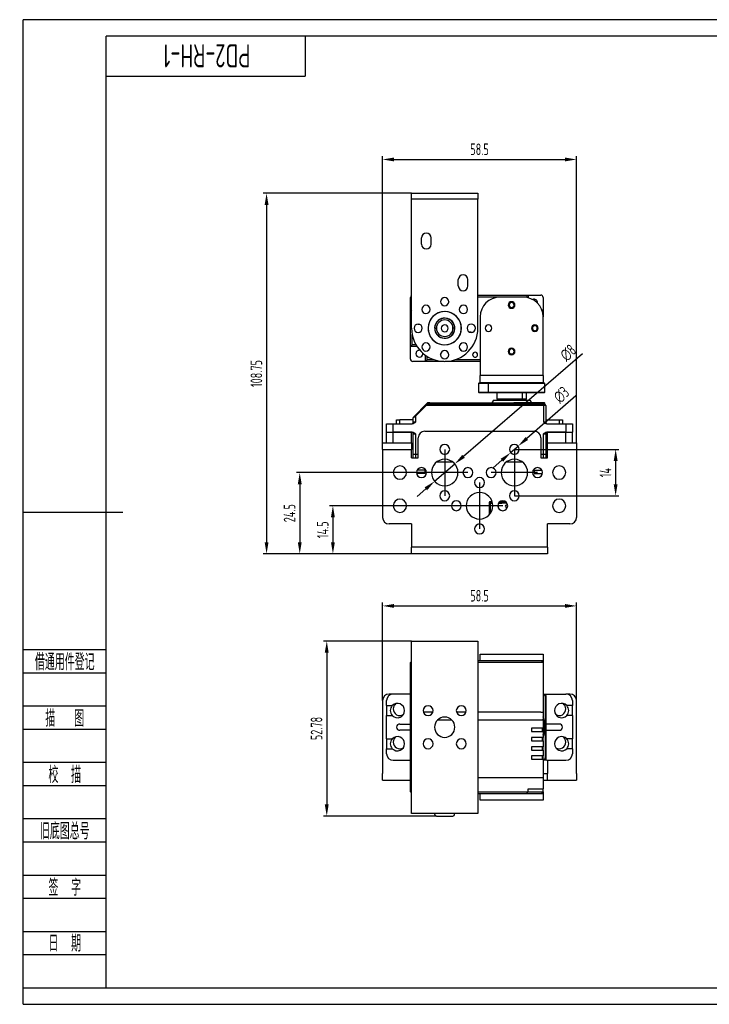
# Model space of a CAD drawing. Header units: inches. Extents: x -26 to 400, y -5 to 292.
# Tile 1 of 6: x -26 to 182, y -5 to 292. Entities that reach past the tile are written whole.
import ezdxf
from ezdxf.enums import TextEntityAlignment as Align

# ---------------------------------------------------------------- set-up
doc = ezdxf.new("R2010")
doc.units = ezdxf.units.IN
doc.header["$MEASUREMENT"] = 0
doc.linetypes.add('CENTER2', pattern=[28.575, 19.05, -3.175, 3.175, -3.175])
for name, color, linetype in [('1轮廓实线层', 7, 'Continuous'), ('2细线层', 4, 'Continuous'), ('3中心线层', 1, 'CENTER2'), ('6文字层', 3, 'Continuous'), ('7标注层', 4, 'Continuous'), ('图框层', 7, 'Continuous')]:
    doc.layers.add(name, color=color, linetype=linetype)
doc.styles.add('PC_TEXTSTYLE', font='ISOCP.SHX', dxfattribs={"width": 0.707, "bigfont": 'GBCBIG.SHX'})
doc.dimstyles.new('GB_DIAMETER', dxfattribs={"dimtxt": 3.5, "dimasz": 3.5, "dimexe": 1, "dimexo": 0, "dimgap": 1.5, "dimtad": 1, "dimjust": 4, "dimdsep": 46, "dimtxsty": 'PC_TEXTSTYLE', "dimcen": 0, "dimclrd": 256, "dimclrt": 3, "dimadec": 0, "dimazin": 2, "dimtp": 0.1, "dimtm": 0.1, "dimtfac": 0.71, "dimtdec": 3, "dimtmove": 0, "dimatfit": 2, "dimfxl": 1, "dimtfill": 1, "dimarcsym": 0})
doc.dimstyles.new('GB_LINEAR', dxfattribs={"dimtxt": 3.5, "dimasz": 3.5, "dimexe": 1, "dimexo": 0, "dimgap": 1.5, "dimtad": 1, "dimdsep": 46, "dimtxsty": 'PC_TEXTSTYLE', "dimcen": 0, "dimclrd": 256, "dimclrt": 3, "dimadec": 0, "dimazin": 2, "dimtp": 0.1, "dimtm": 0.1, "dimtfac": 0.71, "dimtdec": 3, "dimtmove": 0, "dimatfit": 3, "dimfxl": 1, "dimtfill": 1, "dimarcsym": 0})

# ---------------------------------------------------------------- blocks, each defined once
blk = doc.blocks.new('ZwmFrameMain_A3^_^无分区图框^_^landscape')
at = {"layer": '1轮廓实线层'}
for p, q in [((185, 292), (185, 282)), ((0, 0), (0, 287)), ((390, 287), (0, 287)), ((390, 287), (390, 0)), ((-25, 143.5), (5, 143.5)), ((395, 143.5), (385, 143.5)), ((185, -5), (185, 5)), ((0, 0), (390, 0))]:
    blk.add_line(p, q, dxfattribs=at)
at = {"layer": '2细线层'}
for p, q in [((-25, -5), (-25, 292)), ((395, 292), (-25, 292)), ((395, 292), (395, -5)), ((-25, -5), (395, -5))]:
    blk.add_line(p, q, dxfattribs=at)
blk = doc.blocks.new('ZwmFrameMain_图样代号')
at = {"layer": '2细线层', "linetype": 'Continuous'}
for p in [(60, 0), (0, -12)]:
    blk.add_line(p, (60, -12), dxfattribs=at)
at = {"layer": '6文字层', "style": 'PC_TEXTSTYLE', "width": 2.827942}
blk.add_attdef('图样代号', text='', height=7, rotation=180, dxfattribs=at).set_placement((58.24, -2.4), (2.35, -2.4), align=Align.FIT)
blk = doc.blocks.new('ZwmFrameMain_附加栏')
at = {"layer": '2细线层'}
for p, q in [((-25, 102), (0, 102)), ((-25, 95), (0, 95)), ((-25, 85), (0, 85)), ((-25, 78), (0, 78)), ((-25, 68), (0, 68)), ((-25, 61), (0, 61)), ((-25, 51), (0, 51)), ((-25, 44), (0, 44)), ((-25, 34), (0, 34)), ((-25, 27), (0, 27)), ((-25, 17), (0, 17)), ((-25, 10), (0, 10)), ((-25, 0), (0, 0))]:
    blk.add_line(p, q, dxfattribs=at)
at = {"layer": '6文字层', "color": 3, "style": 'PC_TEXTSTYLE'}
for s, width, p in [('借通用件登记', 0.667, (-12.5, 98.5)), ('描   图', 0.6667, (-12.5, 81.5)), ('校  描', 0.667, (-12.5, 64.5)), ('旧底图总号', 0.667, (-12.5, 47.5)), ('签  字', 0.667, (-12.5, 30.5)), ('日  期', 0.667, (-12.49, 13.6))]:
    blk.add_text(s, height=5, dxfattribs=dict(at, width=width)).set_placement(p, align=Align.MIDDLE)
at = {"layer": '6文字层', "style": 'PC_TEXTSTYLE'}
for tag, width, p, p2 in [('借通用件登记', 0.671328, (-23.44, 86.36), (-1.25, 86.36)), ('描图', 2.120922, (-23.44, 69.36), (-1.25, 69.36)), ('校图', 2.149976, (-23.75, 52.06), (-1.25, 52.06)), ('旧底图总号', 0.761452, (-22.84, 35.67), (-1.86, 35.67)), ('签字', 2.026939, (-23.14, 18.37), (-1.56, 18.37)), ('日期', 1.89999, (-22.84, 1.37), (-2.17, 1.37))]:
    blk.add_attdef(tag, text='', height=5, dxfattribs=dict(at, width=width)).set_placement(p, p2, align=Align.FIT)
blk = doc.blocks.new('*D24')
at = {"layer": '7标注层', "color": 0, "lineweight": -2}
for p, q in [((92.06, 239.64), (47.35, 239.64)), ((92.06, 130.89), (47.35, 130.89))]:
    blk.add_line(p, q, dxfattribs=at)
at = {"layer": '7标注层', "lineweight": -2}
blk.add_line((48.35, 236.14), (48.35, 134.39), dxfattribs=at)
at = {"layer": '7标注层'}
for points in [[(48.94, 236.14), (47.77, 236.14), (48.35, 239.64)], [(47.77, 134.39), (48.94, 134.39), (48.35, 130.89)]]:
    blk.add_solid(points, dxfattribs=at)
at = {"layer": 'Defpoints', "color": 0}
for p in [(92.06, 239.64), (48.35, 130.89), (92.06, 130.89)]:
    blk.add_point(p, dxfattribs=at)
at = {"layer": '7标注层', "color": 3, "insert": (45.28, 185.26), "char_height": 3.5, "attachment_point": 5, "rotation": 90, "style": 'PC_TEXTSTYLE', "bg_fill": 3, "box_fill_scale": 1.25, "bg_fill_color": 257, "bg_fill_transparency": 0}
blk.add_mtext('108.75', dxfattribs=at)
blk = doc.blocks.new('*D25')
at = {"layer": '7标注层', "lineweight": -2}
for p, q in [((141.62, 178.57), (126.83, 165.67)), ((121.93, 161.4), (124.19, 163.37)), ((119.29, 159.1), (116.65, 156.8))]:
    blk.add_line(p, q, dxfattribs=at)
at = {"layer": '7标注层'}
for points in [[(126.45, 166.11), (127.21, 165.23), (124.19, 163.37)], [(119.68, 158.66), (118.91, 159.54), (121.93, 161.4)]]:
    blk.add_solid(points, dxfattribs=at)
at = {"layer": 'Defpoints', "color": 0}
for p in [(124.19, 163.37), (121.93, 161.4)]:
    blk.add_point(p, dxfattribs=at)
at = {"layer": '7标注层', "color": 3, "insert": (137.26, 178.85), "char_height": 3.5, "attachment_point": 5, "rotation": 41.0824, "style": 'PC_TEXTSTYLE', "bg_fill": 3, "box_fill_scale": 1.25, "bg_fill_color": 257, "bg_fill_transparency": 0}
blk.add_mtext('∅3', dxfattribs=at)
blk = doc.blocks.new('*D26')
at = {"layer": '7标注层', "lineweight": -2}
for p, q in [((143.65, 191.23), (107.74, 160.28)), ((99.03, 152.78), (105.09, 158)), ((96.38, 150.49), (93.73, 148.21))]:
    blk.add_line(p, q, dxfattribs=at)
at = {"layer": '7标注层'}
for points in [[(107.36, 160.73), (108.12, 159.84), (105.09, 158)], [(96.76, 150.05), (96, 150.93), (99.03, 152.78)]]:
    blk.add_solid(points, dxfattribs=at)
at = {"layer": 'Defpoints', "color": 0}
for p in [(105.09, 158), (99.03, 152.78)]:
    blk.add_point(p, dxfattribs=at)
at = {"layer": '7标注层', "color": 3, "insert": (139.29, 191.53), "char_height": 3.5, "attachment_point": 5, "rotation": 40.7523, "style": 'PC_TEXTSTYLE', "bg_fill": 3, "box_fill_scale": 1.25, "bg_fill_color": 257, "bg_fill_transparency": 0}
blk.add_mtext('∅8', dxfattribs=at)
blk = doc.blocks.new('*D27')
at = {"layer": '7标注层', "color": 0, "lineweight": -2}
for p, q in [((83.31, 86.6), (83.31, 116.17)), ((141.81, 86.6), (141.81, 116.17))]:
    blk.add_line(p, q, dxfattribs=at)
at = {"layer": '7标注层', "lineweight": -2}
blk.add_line((86.81, 115.17), (138.31, 115.17), dxfattribs=at)
at = {"layer": '7标注层'}
for points in [[(86.81, 115.75), (86.81, 114.59), (83.31, 115.17)], [(138.31, 114.59), (138.31, 115.75), (141.81, 115.17)]]:
    blk.add_solid(points, dxfattribs=at)
at = {"layer": 'Defpoints', "color": 0}
for p in [(141.81, 115.17), (83.31, 86.6), (141.81, 86.6)]:
    blk.add_point(p, dxfattribs=at)
at = {"layer": '7标注层', "color": 3, "insert": (112.56, 118.25), "char_height": 3.5, "attachment_point": 5, "style": 'PC_TEXTSTYLE', "bg_fill": 3, "box_fill_scale": 1.25, "bg_fill_color": 257, "bg_fill_transparency": 0}
blk.add_mtext('58.5', dxfattribs=at)
blk = doc.blocks.new('*D28')
at = {"layer": '7标注层', "color": 0, "lineweight": -2}
for p, q in [((92.06, 104.58), (65.5, 104.58)), ((99.56, 51.8), (65.5, 51.8))]:
    blk.add_line(p, q, dxfattribs=at)
at = {"layer": '7标注层', "lineweight": -2}
blk.add_line((66.5, 101.08), (66.5, 55.3), dxfattribs=at)
at = {"layer": '7标注层'}
for points in [[(67.08, 101.08), (65.91, 101.08), (66.5, 104.58)], [(65.91, 55.3), (67.08, 55.3), (66.5, 51.8)]]:
    blk.add_solid(points, dxfattribs=at)
at = {"layer": 'Defpoints', "color": 0}
for p in [(92.06, 104.58), (66.5, 51.8), (99.56, 51.8)]:
    blk.add_point(p, dxfattribs=at)
at = {"layer": '7标注层', "color": 3, "insert": (63.42, 78.19), "char_height": 3.5, "attachment_point": 5, "rotation": 90, "style": 'PC_TEXTSTYLE', "bg_fill": 3, "box_fill_scale": 1.25, "bg_fill_color": 257, "bg_fill_transparency": 0}
blk.add_mtext('52.78', dxfattribs=at)
blk = doc.blocks.new('*D31')
at = {"layer": '7标注层', "color": 0, "lineweight": -2}
for p, q in [((83.31, 164.39), (83.31, 250.84)), ((141.81, 164.39), (141.81, 250.84))]:
    blk.add_line(p, q, dxfattribs=at)
at = {"layer": '7标注层', "lineweight": -2}
blk.add_line((86.81, 249.84), (138.31, 249.84), dxfattribs=at)
at = {"layer": '7标注层'}
for points in [[(86.81, 250.42), (86.81, 249.25), (83.31, 249.84)], [(138.31, 249.25), (138.31, 250.42), (141.81, 249.84)]]:
    blk.add_solid(points, dxfattribs=at)
at = {"layer": 'Defpoints', "color": 0}
for p in [(141.81, 249.84), (83.31, 164.39), (141.81, 164.39)]:
    blk.add_point(p, dxfattribs=at)
at = {"layer": '7标注层', "color": 3, "insert": (112.56, 252.91), "char_height": 3.5, "attachment_point": 5, "style": 'PC_TEXTSTYLE', "bg_fill": 3, "box_fill_scale": 1.25, "bg_fill_color": 257, "bg_fill_transparency": 0}
blk.add_mtext('58.5', dxfattribs=at)
blk = doc.blocks.new('*D32')
at = {"layer": '7标注层', "color": 0, "lineweight": -2}
for p, q in [((112.56, 145.39), (67.35, 145.39)), ((112.56, 130.89), (67.35, 130.89))]:
    blk.add_line(p, q, dxfattribs=at)
at = {"layer": '7标注层', "lineweight": -2}
blk.add_line((68.35, 141.89), (68.35, 134.39), dxfattribs=at)
at = {"layer": '7标注层'}
for points in [[(68.94, 141.89), (67.77, 141.89), (68.35, 145.39)], [(67.77, 134.39), (68.94, 134.39), (68.35, 130.89)]]:
    blk.add_solid(points, dxfattribs=at)
at = {"layer": 'Defpoints', "color": 0}
for p in [(112.56, 145.39), (68.35, 130.89), (112.56, 130.89)]:
    blk.add_point(p, dxfattribs=at)
at = {"layer": '7标注层', "color": 3, "insert": (65.28, 138.14), "char_height": 3.5, "attachment_point": 5, "rotation": 90, "style": 'PC_TEXTSTYLE', "bg_fill": 3, "box_fill_scale": 1.25, "bg_fill_color": 257, "bg_fill_transparency": 0}
blk.add_mtext('14.5', dxfattribs=at)
blk = doc.blocks.new('*D33')
at = {"layer": '7标注层', "color": 0, "lineweight": -2}
for p, q in [((102.06, 155.39), (57.35, 155.39)), ((68.35, 130.89), (57.35, 130.89))]:
    blk.add_line(p, q, dxfattribs=at)
at = {"layer": '7标注层', "lineweight": -2}
blk.add_line((58.35, 151.89), (58.35, 134.39), dxfattribs=at)
at = {"layer": '7标注层'}
for points in [[(58.94, 151.89), (57.77, 151.89), (58.35, 155.39)], [(57.77, 134.39), (58.94, 134.39), (58.35, 130.89)]]:
    blk.add_solid(points, dxfattribs=at)
at = {"layer": 'Defpoints', "color": 0}
for p in [(102.06, 155.39), (58.35, 130.89), (68.35, 130.89)]:
    blk.add_point(p, dxfattribs=at)
at = {"layer": '7标注层', "color": 3, "insert": (55.28, 143.14), "char_height": 3.5, "attachment_point": 5, "rotation": 90, "style": 'PC_TEXTSTYLE', "bg_fill": 3, "box_fill_scale": 1.25, "bg_fill_color": 257, "bg_fill_transparency": 0}
blk.add_mtext('24.5', dxfattribs=at)
blk = doc.blocks.new('*D34')
at = {"layer": '7标注层', "color": 0, "lineweight": -2}
for p, q in [((123.06, 162.39), (154.6, 162.39)), ((123.06, 148.39), (154.6, 148.39))]:
    blk.add_line(p, q, dxfattribs=at)
at = {"layer": '7标注层', "lineweight": -2}
blk.add_line((153.6, 158.89), (153.6, 151.89), dxfattribs=at)
at = {"layer": '7标注层'}
for points in [[(154.19, 158.89), (153.02, 158.89), (153.6, 162.39)], [(153.02, 151.89), (154.19, 151.89), (153.6, 148.39)]]:
    blk.add_solid(points, dxfattribs=at)
at = {"layer": 'Defpoints', "color": 0}
for p in [(123.06, 162.39), (123.06, 148.39), (153.6, 148.39)]:
    blk.add_point(p, dxfattribs=at)
at = {"layer": '7标注层', "color": 3, "insert": (150.53, 155.39), "char_height": 3.5, "attachment_point": 5, "rotation": 90, "style": 'PC_TEXTSTYLE', "bg_fill": 3, "box_fill_scale": 1.25, "bg_fill_color": 257, "bg_fill_transparency": 0}
blk.add_mtext('14', dxfattribs=at)

msp = doc.modelspace()

# ---------------------------------------------------------------- linework, layer by layer
at = {"color": 7, "linetype": 'Continuous', "lineweight": 25}
for p, q in [((92.059, 237.838), (92.059, 239.638)), ((92.059, 239.638), (112.062, 239.638)), ((92.059, 198.938), (92.059, 237.838)), ((112.062, 237.838), (92.059, 237.838)), ((112.062, 239.638), (112.062, 237.838)), ((112.062, 198.938), (112.062, 237.838)), ((95.059, 224.288), (95.059, 226.188)), ((97.959, 224.288), (97.959, 226.188)), ((106.162, 211.688), (106.162, 213.588)), ((109.062, 211.688), (109.062, 213.588)), ((91.736, 204.438), (91.736, 208.238)), ((112.062, 208.938), (127.236, 208.938)), ((112.062, 208.438), (126.736, 208.438)), ((125.736, 208.32), (118.736, 208.32)), ((127.236, 208.938), (126.736, 208.438)), ((126.736, 208.438), (126.736, 208.236)), ((127.236, 208.938), (127.236, 208.129)), ((127.236, 208.938), (131.036, 208.938)), ((131.736, 208.238), (131.736, 204.438)), ((130.073, 206.465), (130.086, 206.627)), ((91.736, 204.438), (92.059, 204.115)), ((91.736, 204.438), (92.059, 204.438)), ((91.736, 193.438), (91.736, 204.438)), ((112.736, 202.32), (112.736, 184.638)), ((131.349, 204.438), (131.736, 204.438)), ((131.449, 204.152), (131.736, 204.438)), ((131.736, 204.438), (131.736, 202.32)), ((131.736, 184.638), (131.736, 202.32)), ((94.001, 200.187), (94.102, 200.153)), ((92.236, 193.938), (92.236, 197.066)), ((99.061, 198.938), (99.561, 198.938)), ((105.061, 198.938), (104.561, 198.938)), ((110.12, 197.69), (110.019, 197.724)), ((92.236, 193.938), (91.736, 193.438)), ((93.707, 193.438), (91.736, 193.438)), ((91.736, 189.638), (91.736, 193.438)), ((93.398, 193.938), (92.236, 193.938)), ((95.486, 191.25), (95.473, 191.413)), ((96.236, 188.938), (96.236, 190.808)), ((96.736, 189.438), (96.736, 190.472)), ((96.236, 188.938), (92.436, 188.938)), ((96.236, 188.938), (96.736, 189.438)), ((101.874, 188.938), (96.236, 188.938)), ((98.933, 189.438), (96.736, 189.438)), ((112.736, 188.938), (102.248, 188.938)), ((112.736, 189.438), (105.189, 189.438)), ((112.736, 182.438), (112.736, 184.638)), ((131.736, 184.638), (112.736, 184.638)), ((131.736, 184.638), (131.736, 182.438)), ((112.436, 182.438), (112.236, 182.238)), ((112.236, 182.238), (112.236, 179.638)), ((115.192, 182.238), (112.236, 182.238)), ((112.436, 182.438), (112.736, 182.438)), ((131.736, 182.438), (112.736, 182.438)), ((115.192, 182.238), (115.333, 182.438)), ((129.334, 182.238), (115.192, 182.238)), ((115.192, 182.238), (115.192, 179.638)), ((129.192, 182.438), (129.334, 182.238)), ((132.236, 182.238), (129.334, 182.238)), ((131.736, 182.438), (132.036, 182.438)), ((132.236, 182.238), (132.036, 182.438)), ((132.236, 179.638), (132.236, 182.238)), ((112.236, 179.638), (112.436, 179.438)), ((112.236, 179.638), (115.192, 179.638)), ((115.333, 179.438), (112.436, 179.438)), ((115.192, 179.638), (132.236, 179.638)), ((115.333, 179.438), (115.192, 179.638)), ((132.036, 179.438), (115.333, 179.438)), ((117.736, 179.438), (117.736, 177.638)), ((125.43, 179.438), (125.43, 177.638)), ((126.736, 177.638), (126.736, 179.438)), ((132.036, 179.438), (132.236, 179.638)), ((96.363, 175.881), (93.082, 172.535)), ((96.469, 175.632), (93.261, 172.36)), ((96.363, 175.881), (96.86, 176.388)), ((97.07, 175.888), (96.363, 175.881)), ((96.363, 175.881), (96.469, 175.632)), ((97.072, 175.638), (96.469, 175.632)), ((96.717, 175.885), (97.211, 176.388)), ((97.211, 176.388), (96.86, 176.388)), ((97.463, 176.288), (97.07, 175.888)), ((131.861, 175.888), (97.07, 175.888)), ((97.072, 175.638), (97.07, 175.888)), ((131.861, 175.638), (97.072, 175.638)), ((97.561, 176.388), (97.211, 176.388)), ((122.875, 176.288), (97.463, 176.288)), ((97.561, 176.388), (122.875, 176.388)), ((116.736, 177.188), (116.236, 176.388)), ((116.736, 177.188), (127.736, 177.188)), ((117.736, 177.638), (117.936, 177.438)), ((117.736, 177.638), (125.43, 177.638)), ((125.288, 177.438), (117.936, 177.438)), ((119.267, 177.188), (119.267, 177.438)), ((119.302, 177.438), (119.302, 177.188)), ((119.337, 177.188), (119.337, 177.438)), ((119.511, 177.438), (119.511, 177.188)), ((119.589, 177.188), (119.589, 177.438)), ((119.89, 177.438), (119.89, 177.188)), ((120.007, 177.188), (120.007, 177.438)), ((120.417, 177.438), (120.417, 177.188)), ((120.565, 177.188), (120.565, 177.438)), ((121.058, 177.438), (121.058, 177.188)), ((121.228, 177.188), (121.228, 177.438)), ((121.773, 177.438), (121.773, 177.188)), ((121.955, 177.188), (121.955, 177.438)), ((122.517, 177.438), (122.517, 177.188)), ((122.699, 177.188), (122.699, 177.438)), ((122.875, 176.288), (122.875, 176.388)), ((132.175, 176.388), (122.875, 176.388)), ((122.875, 176.288), (122.875, 175.888)), ((123.243, 177.438), (123.243, 177.188)), ((123.414, 177.188), (123.414, 177.438)), ((123.906, 177.438), (123.906, 177.188)), ((124.055, 177.188), (124.055, 177.438)), ((124.465, 177.438), (124.465, 177.188)), ((124.582, 177.188), (124.582, 177.438)), ((124.883, 177.438), (124.883, 177.188)), ((124.961, 177.188), (124.961, 177.438)), ((125.134, 177.438), (125.134, 177.188)), ((125.169, 177.188), (125.169, 177.438)), ((125.204, 177.438), (125.204, 177.188)), ((125.288, 177.438), (125.43, 177.638)), ((126.536, 177.438), (125.288, 177.438)), ((125.43, 177.638), (126.736, 177.638)), ((126.536, 177.438), (126.736, 177.638)), ((127.736, 177.188), (128.236, 176.388)), ((131.861, 175.638), (131.861, 175.888)), ((131.861, 175.638), (131.861, 170.588)), ((132.275, 175.888), (132.275, 176.288)), ((132.561, 175.638), (132.311, 175.888)), ((132.561, 175.638), (132.561, 170.588)), ((93.261, 172.36), (93.082, 172.535)), ((93.261, 172.36), (93.261, 170.588)), ((84.561, 167.588), (84.561, 170.088)), ((84.561, 170.088), (86.561, 170.088)), ((86.561, 167.588), (86.561, 170.088)), ((86.561, 170.088), (92.286, 170.088)), ((87.562, 170.088), (87.562, 171.288)), ((87.562, 171.288), (88.561, 171.288)), ((88.561, 170.088), (88.561, 171.288)), ((92.561, 171.288), (88.561, 171.288)), ((92.561, 171.901), (92.632, 172.076)), ((92.561, 170.588), (92.561, 171.901)), ((93.261, 170.588), (92.561, 170.588)), ((132.561, 170.588), (131.861, 170.588)), ((132.561, 171.288), (136.561, 171.288)), ((132.835, 170.088), (138.561, 170.088)), ((136.561, 171.288), (136.561, 170.088)), ((136.561, 171.288), (137.559, 171.288)), ((137.559, 171.288), (137.559, 170.088)), ((138.561, 170.088), (138.561, 167.588)), ((138.561, 170.088), (140.561, 170.088)), ((140.561, 170.088), (140.561, 167.588)), ((84.561, 164.388), (84.561, 167.588)), ((84.561, 167.588), (86.561, 167.588)), ((86.561, 164.388), (86.561, 167.588)), ((86.561, 167.588), (92.061, 167.588)), ((92.286, 167.588), (86.561, 167.588)), ((92.061, 164.388), (92.061, 167.588)), ((92.561, 167.088), (93.261, 167.088)), ((92.561, 160.888), (92.561, 167.088)), ((93.261, 167.088), (93.261, 160.888)), ((96.061, 167.888), (129.061, 167.888)), ((131.861, 160.888), (131.861, 167.088)), ((131.861, 167.088), (132.561, 167.088)), ((132.561, 167.088), (132.561, 160.888)), ((138.561, 167.588), (132.835, 167.588)), ((133.061, 164.388), (133.061, 167.588)), ((133.061, 167.588), (138.561, 167.588)), ((138.561, 164.388), (138.561, 167.588)), ((138.561, 167.588), (140.561, 167.588)), ((140.561, 164.388), (140.561, 167.588)), ((83.311, 162.388), (83.311, 164.388)), ((83.311, 164.388), (92.061, 164.388)), ((92.061, 164.388), (92.061, 162.388)), ((94.061, 159.888), (94.061, 165.888)), ((131.061, 165.888), (131.061, 159.888)), ((133.061, 162.388), (133.061, 164.388)), ((133.061, 164.388), (141.811, 164.388)), ((141.811, 164.388), (141.811, 162.388)), ((83.311, 162.388), (83.311, 141.888)), ((83.311, 162.388), (92.061, 162.388)), ((92.061, 159.888), (92.061, 162.388)), ((92.561, 159.888), (92.561, 160.888)), ((93.261, 160.888), (92.561, 160.888)), ((94.061, 160.888), (93.261, 160.888)), ((131.861, 160.888), (131.061, 160.888)), ((132.561, 160.888), (131.861, 160.888)), ((132.561, 160.888), (132.561, 159.888)), ((133.061, 159.888), (133.061, 162.388)), ((133.061, 162.388), (141.811, 162.388)), ((141.811, 162.388), (141.811, 141.888)), ((92.061, 159.888), (94.061, 159.888)), ((99.661, 158.588), (104.461, 158.588)), ((120.661, 158.588), (125.461, 158.588)), ((131.061, 159.888), (133.061, 159.888)), ((96.061, 155.088), (93.591, 155.088)), ((96.061, 156.088), (93.734, 156.088)), ((96.061, 156.088), (96.061, 155.088)), ((129.061, 156.088), (131.387, 156.088)), ((129.061, 156.088), (129.061, 155.088)), ((129.061, 155.088), (131.53, 155.088)), ((115.558, 146.688), (116.344, 146.688)), ((115.558, 146.688), (115.558, 142.739)), ((115.608, 142.797), (115.608, 146.488)), ((115.608, 146.488), (116.406, 146.488)), ((115.608, 142.797), (115.608, 146.488)), ((115.608, 146.488), (115.608, 146.488)), ((116.499, 146.088), (115.808, 146.088)), ((115.808, 146.088), (115.808, 143.053)), ((115.808, 146.088), (115.808, 143.053)), ((119.3, 146.088), (118.234, 146.088)), ((118.541, 146.488), (120.58, 146.488)), ((118.812, 146.688), (120.309, 146.688)), ((119.3, 146.288), (119.3, 146.088)), ((119.3, 146.288), (120.761, 146.288)), ((119.301, 146.088), (119.3, 146.088)), ((119.301, 146.088), (119.301, 146.288)), ((120.559, 145.588), (120.558, 145.588)), ((118.318, 145.288), (118.319, 145.288)), ((120.558, 144.988), (120.559, 144.988)), ((120.858, 145.288), (120.859, 145.288)), ((92.061, 139.888), (85.311, 139.888)), ((92.061, 139.888), (92.061, 132.888)), ((139.811, 139.888), (133.061, 139.888)), ((133.061, 132.888), (133.061, 139.888)), ((133.061, 132.888), (92.061, 132.888)), ((92.061, 130.888), (92.061, 132.888)), ((133.061, 130.888), (92.061, 130.888)), ((133.061, 132.888), (133.061, 130.888)), ((92.059, 104.576), (112.062, 104.576)), ((92.059, 102.776), (92.059, 104.576)), ((112.062, 104.576), (112.062, 102.776)), ((92.059, 54.376), (92.059, 102.776)), ((112.062, 102.776), (112.062, 54.376)), ((91.736, 98.101), (92.059, 98.424)), ((91.736, 83.101), (91.736, 98.101)), ((131.036, 98.601), (112.062, 98.601)), ((131.036, 98.101), (112.062, 98.101)), ((112.736, 98.601), (112.736, 100.601)), ((112.736, 100.601), (118.736, 100.601)), ((118.736, 100.601), (125.736, 100.601)), ((125.736, 100.601), (131.736, 100.601)), ((131.236, 98.601), (131.036, 98.601)), ((131.736, 98.601), (131.236, 98.601)), ((131.236, 98.601), (131.736, 98.101)), ((131.736, 100.601), (131.736, 98.601)), ((131.736, 98.601), (131.736, 98.124)), ((131.736, 98.101), (131.736, 83.101)), ((131.736, 96.601), (131.736, 83.101)), ((83.311, 86.601), (83.311, 64.601)), ((84.561, 85.101), (84.561, 86.601)), ((86.561, 88.601), (85.311, 88.601)), ((91.736, 88.601), (86.561, 88.601)), ((131.736, 88.601), (131.861, 88.601)), ((131.736, 88.351), (131.861, 88.351)), ((132.311, 87.901), (132.311, 69.301)), ((132.561, 87.901), (132.561, 69.301)), ((132.835, 88.601), (138.561, 88.601)), ((139.811, 88.601), (138.561, 88.601)), ((140.561, 86.601), (140.561, 85.101)), ((141.811, 64.601), (141.811, 86.601)), ((84.561, 85.101), (84.561, 82.101)), ((84.561, 85.101), (86.27, 85.101)), ((140.561, 85.101), (138.851, 85.101)), ((140.561, 82.101), (140.561, 85.101)), ((84.561, 75.101), (84.561, 82.101)), ((84.561, 82.101), (86.27, 82.101)), ((91.736, 83.101), (92.061, 83.101)), ((91.736, 80.801), (91.736, 83.101)), ((91.736, 80.801), (92.061, 80.801)), ((91.736, 78.301), (91.736, 80.801)), ((98.483, 83.101), (95.638, 83.101)), ((99.975, 80.801), (104.147, 80.801)), ((108.483, 83.101), (105.638, 83.101)), ((131.036, 83.101), (112.062, 83.101)), ((112.062, 80.801), (131.036, 80.801)), ((131.036, 83.101), (131.736, 83.101)), ((131.036, 80.801), (131.736, 80.801)), ((131.736, 83.101), (131.736, 80.801)), ((131.736, 80.801), (131.736, 78.301)), ((140.561, 82.101), (138.851, 82.101)), ((140.561, 82.101), (140.561, 75.101)), ((88.561, 79.551), (91.736, 79.551)), ((91.736, 77.651), (88.561, 77.651)), ((91.736, 78.301), (92.061, 78.301)), ((91.736, 77.301), (91.736, 78.301)), ((91.736, 75.501), (91.736, 77.301)), ((92.061, 77.301), (91.736, 77.301)), ((91.986, 77.301), (91.986, 78.301)), ((131.036, 78.301), (128.236, 78.301)), ((128.236, 78.301), (128.236, 77.301)), ((128.236, 77.301), (131.036, 77.301)), ((131.736, 78.301), (131.036, 78.301)), ((131.036, 77.301), (131.736, 77.301)), ((131.486, 78.301), (131.486, 77.301)), ((131.736, 77.301), (131.736, 78.301)), ((131.736, 77.301), (131.736, 75.501)), ((136.561, 79.551), (132.561, 79.551)), ((132.561, 77.651), (136.561, 77.651)), ((84.561, 75.101), (84.561, 72.101)), ((84.561, 75.101), (86.27, 75.101)), ((91.736, 75.501), (92.061, 75.501)), ((91.736, 74.501), (91.736, 75.501)), ((91.736, 72.701), (91.736, 74.501)), ((92.061, 74.501), (91.736, 74.501)), ((91.986, 74.501), (91.986, 75.501)), ((131.036, 75.501), (128.236, 75.501)), ((128.236, 75.501), (128.236, 74.501)), ((128.236, 74.501), (131.036, 74.501)), ((131.736, 75.501), (131.036, 75.501)), ((131.036, 74.501), (131.736, 74.501)), ((131.486, 75.501), (131.486, 74.501)), ((131.736, 74.501), (131.736, 75.501)), ((131.736, 74.501), (131.736, 72.701)), ((140.561, 75.101), (138.851, 75.101)), ((140.561, 72.101), (140.561, 75.101)), ((84.561, 70.601), (84.561, 72.101)), ((84.561, 72.101), (86.27, 72.101)), ((91.736, 72.701), (92.061, 72.701)), ((91.736, 71.701), (91.736, 72.701)), ((91.736, 69.901), (91.736, 71.701)), ((92.061, 71.701), (91.736, 71.701)), ((91.986, 71.701), (91.986, 72.701)), ((131.036, 72.701), (128.236, 72.701)), ((128.236, 72.701), (128.236, 71.701)), ((128.236, 71.701), (131.036, 71.701)), ((131.736, 72.701), (131.036, 72.701)), ((131.036, 71.701), (131.736, 71.701)), ((131.486, 72.701), (131.486, 71.701)), ((131.736, 71.701), (131.736, 72.701)), ((131.736, 71.701), (131.736, 69.901)), ((140.561, 72.101), (138.851, 72.101)), ((140.561, 72.101), (140.561, 70.601)), ((86.561, 68.601), (91.736, 68.601)), ((91.736, 69.901), (92.061, 69.901)), ((91.736, 68.901), (91.736, 69.901)), ((91.736, 63.301), (91.736, 68.901)), ((92.061, 68.901), (91.736, 68.901)), ((91.986, 68.901), (91.986, 69.901)), ((131.036, 69.901), (128.236, 69.901)), ((128.236, 69.901), (128.236, 68.901)), ((128.236, 68.901), (131.036, 68.901)), ((131.736, 69.901), (131.036, 69.901)), ((131.036, 68.901), (131.736, 68.901)), ((131.486, 69.901), (131.486, 68.901)), ((131.736, 68.901), (131.736, 69.901)), ((131.736, 68.901), (131.736, 63.301)), ((131.861, 68.851), (131.736, 68.851)), ((131.861, 68.601), (131.736, 68.601)), ((132.835, 68.601), (138.561, 68.601)), ((133.061, 68.601), (133.061, 64.601)), ((83.311, 62.601), (83.311, 64.601)), ((83.311, 62.601), (91.736, 62.601)), ((91.736, 60.001), (91.736, 63.301)), ((92.061, 63.301), (91.736, 63.301)), ((131.036, 63.301), (112.062, 63.301)), ((131.736, 63.301), (131.036, 63.301)), ((131.736, 64.601), (133.061, 64.601)), ((131.736, 63.301), (131.736, 60.001)), ((131.736, 62.601), (133.061, 62.601)), ((133.061, 62.601), (133.061, 64.601)), ((133.061, 62.601), (141.811, 62.601)), ((141.811, 64.601), (141.811, 62.601)), ((91.736, 60.001), (92.059, 60.001)), ((91.736, 59.101), (91.736, 60.001)), ((127.236, 60.001), (131.036, 60.001)), ((127.236, 59.101), (127.236, 60.001)), ((131.036, 60.001), (131.736, 60.001)), ((131.736, 59.101), (131.736, 60.001)), ((91.736, 59.101), (92.059, 58.777)), ((91.736, 59.101), (92.059, 59.101)), ((112.062, 59.101), (127.236, 59.101)), ((112.062, 58.601), (126.736, 58.601)), ((112.736, 56.601), (112.736, 58.601)), ((118.736, 56.601), (112.736, 56.601)), ((125.736, 56.601), (118.736, 56.601)), ((131.736, 56.601), (125.736, 56.601)), ((127.236, 59.101), (126.736, 58.601)), ((126.769, 58.601), (131.736, 58.601)), ((129.736, 59.101), (131.736, 59.101)), ((131.236, 58.601), (131.736, 59.101)), ((131.736, 59.101), (131.736, 58.601)), ((131.736, 58.601), (131.736, 56.601)), ((92.059, 52.576), (92.059, 54.376)), ((112.062, 54.376), (112.062, 52.576)), ((112.062, 52.576), (92.059, 52.576)), ((99.061, 52.301), (99.061, 52.576)), ((99.561, 51.801), (104.561, 51.801)), ((105.061, 52.301), (105.061, 52.576))]:
    msp.add_line(p, q, dxfattribs=at)
at = {"color": 1, "linetype": 'Continuous', "lineweight": 25}
for p, q in [((120.412, 177.438), (120.412, 177.188)), ((120.927, 177.438), (120.927, 177.188)), ((121.049, 177.188), (121.049, 177.438)), ((121.524, 177.438), (121.524, 177.188)), ((121.659, 177.188), (121.659, 177.438)), ((122.166, 177.438), (122.166, 177.188)), ((122.305, 177.188), (122.305, 177.438)), ((122.813, 177.438), (122.813, 177.188)), ((132.275, 176.288), (122.875, 176.288)), ((122.947, 177.188), (122.947, 177.438)), ((123.423, 177.438), (123.423, 177.188)), ((123.544, 177.188), (123.544, 177.438)), ((124.059, 177.188), (124.059, 177.438)), ((93.261, 160.888), (93.261, 159.888)), ((131.861, 159.888), (131.861, 160.888))]:
    msp.add_line(p, q, dxfattribs=at)
at = {"color": 7, "linetype": 'Continuous', "lineweight": 25, "flags": 128}
for points in [[(97.516, 205.166), (97.372, 205.308), (97.245, 205.52)], [(108.288, 203.483), (108.43, 203.627), (108.643, 203.755)], [(94.102, 200.153), (94.382, 200.123), (94.443, 200.128)], [(110.019, 197.724), (109.739, 197.754), (109.678, 197.748)], [(95.833, 194.394), (95.691, 194.25), (95.479, 194.122)], [(106.605, 192.711), (106.749, 192.569), (106.877, 192.357)]]:
    msp.add_lwpolyline(points, dxfattribs=at)
at = {"color": 7, "linetype": 'Continuous', "lineweight": 25}
for centre, radius, start, end in [((96.509, 226.188), 1.45, 0, 180), ((96.509, 224.288), 1.45, 180, 0), ((107.612, 213.588), 1.45, 0, 180), ((107.612, 211.688), 1.45, 180, 0), ((92.436, 208.238), 0.7, 122.56217, 180), ((102.061, 206.938), 1.25, 0, 180), ((118.736, 202.32), 6, 90, 180), ((125.736, 202.32), 6, 0, 90), ((131.036, 208.238), 0.7, 0, 90), ((96.404, 204.595), 1.25, 0, 180), ((102.061, 206.938), 1.25, 180, 0), ((104.144, 206.662), 0.9, 158.0981, 186.80499), ((107.718, 204.595), 1.25, 0, 180), ((122.236, 205.938), 1, 90, 270), ((122.236, 205.938), 0.75, 360, 180), ((122.236, 205.938), 0.75, 180, 360), ((122.236, 205.938), 1, 270, 90), ((129.036, 206.627), 1.05, 0, 113.95633), ((96.404, 204.595), 1.25, 180, 0), ((102.061, 198.938), 5.025, 0, 180), ((102.061, 198.938), 5, 74.90309, 254.90309), ((102.061, 198.938), 3.05, 74.90309, 254.90309), ((102.061, 198.938), 5, 254.90309, 74.90309), ((107.718, 204.595), 1.25, 180, 0), ((94.061, 198.938), 1.25, 0, 180), ((102.061, 198.938), 3, 0, 180), ((102.061, 198.938), 2.5, 0, 180), ((102.061, 198.938), 1.05, 0, 180), ((102.061, 198.938), 3.05, 254.90309, 74.90309), ((110.061, 198.938), 1.25, 0, 180), ((115.236, 198.938), 1, 90, 270), ((115.236, 198.938), 1, 270, 90), ((129.236, 198.938), 1, 90, 270), ((129.236, 198.938), 0.75, 70.52878, 289.47122), ((129.236, 198.938), 1, 270, 90), ((129.236, 198.938), 0.75, 360, 70.52878), ((102.061, 198.938), 10.002, 180, 0), ((94.061, 198.938), 1.25, 180, 0), ((102.061, 198.938), 5.025, 180, 0), ((102.061, 198.938), 3, 180, 0), ((102.061, 198.938), 2.5, 180, 0), ((102.061, 198.938), 1.05, 180, 0), ((110.061, 198.938), 1.25, 180, 0), ((129.236, 198.938), 0.75, 289.47122, 360), ((96.404, 193.282), 1.25, 0, 180), ((96.404, 193.282), 1.25, 180, 0), ((107.718, 193.282), 1.25, 0, 180), ((107.718, 193.282), 1.25, 180, 0), ((94.436, 191.25), 1.05, 81.53822, 180), ((94.436, 191.25), 1.05, 180, 0), ((102.061, 190.938), 1.25, 0, 180), ((102.061, 190.938), 1.25, 180, 0), ((99.977, 191.215), 0.9, 338.0981, 6.80499), ((111.236, 190.938), 0.75, 360, 180), ((111.236, 190.938), 0.75, 180, 199.47122), ((111.236, 190.938), 0.75, 199.47122, 340.52878), ((111.236, 190.938), 0.75, 340.52878, 360), ((122.236, 191.938), 1, 90, 270), ((122.236, 191.938), 0.75, 360, 180), ((122.236, 191.938), 0.75, 180, 360), ((122.236, 191.938), 1, 270, 90), ((92.436, 189.638), 0.7, 180, 270), ((132.175, 176.288), 0.1, 0, 90), ((92.061, 170.588), 0.5, 270, 0), ((133.061, 170.588), 0.5, 180, 270), ((92.061, 167.088), 0.5, 0, 90), ((96.061, 165.888), 2, 90, 180), ((129.061, 165.888), 2, 0, 90), ((133.061, 167.088), 0.5, 90, 180), ((102.061, 162.388), 1.5, 0, 180), ((123.061, 162.388), 1.5, 0, 180), ((102.061, 162.388), 1.5, 180, 0), ((123.061, 162.388), 1.5, 180, 0), ((102.061, 155.388), 4, 0, 180), ((123.061, 155.388), 4, 0, 180), ((88.561, 155.388), 2, 0, 180), ((88.561, 155.388), 2, 180, 0), ((95.061, 155.388), 1.5, 0, 180), ((95.061, 155.388), 1.5, 180, 0), ((102.061, 155.388), 4, 180, 0), ((109.061, 155.388), 1.5, 0, 180), ((109.061, 155.388), 1.5, 180, 0), ((116.061, 155.388), 1.5, 0, 180), ((116.061, 155.388), 1.5, 180, 0), ((123.061, 155.388), 4, 180, 0), ((130.061, 155.388), 1.5, 0, 180), ((130.061, 155.388), 1.5, 180, 0), ((136.561, 155.388), 2, 0, 180), ((136.561, 155.388), 2, 180, 0), ((112.561, 152.388), 1.5, 0, 180), ((112.561, 152.388), 1.5, 180, 0), ((102.061, 148.388), 1.5, 0, 180), ((112.561, 145.388), 4, 0, 180), ((123.061, 148.388), 1.5, 0, 180), ((88.561, 145.388), 2, 0, 180), ((102.061, 148.388), 1.5, 180, 0), ((105.561, 145.388), 1.5, 0, 180), ((119.561, 145.388), 1.5, 0, 180), ((118.019, 145.288), 0.3, 360, 79.63061), ((118.018, 145.288), 0.3, 360, 79.27395), ((120.558, 145.288), 0.3, 360, 180), ((120.559, 145.288), 0.3, 360, 90), ((123.061, 148.388), 1.5, 180, 0), ((136.561, 145.388), 2, 0, 180), ((88.561, 145.388), 2, 180, 0), ((105.561, 145.388), 1.5, 180, 0), ((112.561, 145.388), 4, 180, 0), ((119.561, 145.388), 1.5, 180, 0), ((118.019, 145.288), 0.3, 287.79393, 0), ((118.018, 145.288), 0.3, 288.14157, 0), ((120.558, 145.288), 0.3, 180, 0), ((120.559, 145.288), 0.3, 270, 0), ((136.561, 145.388), 2, 180, 0), ((85.311, 141.888), 2, 180, 270), ((112.561, 138.388), 1.5, 0, 180), ((139.811, 141.888), 2, 270, 0), ((112.561, 138.388), 1.5, 180, 0), ((85.311, 86.601), 2, 90, 180), ((86.561, 86.601), 2, 90, 180), ((138.561, 86.601), 2, 0, 90), ((139.811, 86.601), 2, 0, 90), ((87.811, 83.601), 2.15, 135.75928, 180), ((87.811, 83.601), 2.15, 180, 224.24072), ((87.811, 83.601), 2.15, 224.24072, 135.75928), ((88.561, 84.101), 2, 126.71075, 180), ((88.561, 84.101), 2, 180, 300.66938), ((97.061, 83.576), 1.5, 0, 180), ((97.061, 83.576), 1.5, 180, 0), ((107.061, 83.576), 1.5, 0, 180), ((107.061, 83.576), 1.5, 180, 0), ((137.311, 83.601), 2.15, 44.24072, 180), ((137.311, 83.601), 2.15, 180, 315.75928), ((136.561, 84.101), 2, 239.33062, 0), ((136.561, 84.101), 2, 0, 53.28925), ((137.311, 83.601), 2.15, 0, 44.24072), ((137.311, 83.601), 2.15, 315.75928, 0), ((102.061, 78.576), 3.05, 0, 180), ((122.875, 78.601), 9.4, 340.48905, 19.51095), ((122.236, 78.601), 10, 341.80513, 18.19487), ((122.236, 78.601), 9.8, 345.78655, 14.21345), ((88.561, 78.551), 1, 90, 177.13409), ((88.561, 78.651), 1, 182.86606, 270), ((102.061, 78.576), 3.05, 180, 0), ((136.561, 78.551), 1, 2.86606, 90), ((136.561, 78.651), 1, 270, 357.13409), ((87.811, 73.601), 2.15, 135.75928, 180), ((87.811, 73.601), 2.15, 224.24072, 135.75928), ((88.561, 74.101), 2, 126.71075, 180), ((97.061, 73.576), 1.5, 0, 180), ((107.061, 73.576), 1.5, 0, 180), ((137.311, 73.601), 2.15, 44.24072, 180), ((136.561, 74.101), 2, 0, 53.28925), ((137.311, 73.601), 2.15, 0, 44.24072), ((87.811, 73.601), 2.15, 180, 224.24072), ((88.561, 74.101), 2, 180, 300.66938), ((97.061, 73.576), 1.5, 180, 0), ((107.061, 73.576), 1.5, 180, 0), ((137.311, 73.601), 2.15, 180, 315.75928), ((136.561, 74.101), 2, 239.33062, 0), ((137.311, 73.601), 2.15, 315.75928, 0), ((86.561, 70.601), 2, 180, 270), ((138.561, 70.601), 2, 270, 0), ((99.561, 52.301), 0.5, 180, 270), ((104.561, 52.301), 0.5, 270, 0)]:
    msp.add_arc(centre, radius, start, end, dxfattribs=at)
for points, knots in [([(97.463, 176.288), (97.474, 176.3), (97.497, 176.324), (97.524, 176.351), (97.543, 176.37), (97.553, 176.381), (97.56, 176.387), (97.56, 176.388), (97.561, 176.388)], [0, 0, 0, 0, 0.2567228, 0.51849302, 0.64954407, 0.76766018, 0.88132995, 1, 1, 1, 1]), ([(132.311, 175.888), (132.304, 175.888), (132.29, 175.888), (132.186, 175.888), (132.038, 175.888), (131.92, 175.888), (131.861, 175.888)], [0, 0, 0, 0, 0.2499985, 0.499998, 0.7499985, 1, 1, 1, 1]), ([(93.261, 172.36), (93.162, 172.295), (92.972, 172.17), (92.77, 172.038), (92.658, 171.964), (92.601, 171.927), (92.567, 171.905), (92.563, 171.902), (92.561, 171.901)], [0, 0, 0, 0, 0.2930775, 0.5612922, 0.6827169, 0.7946748, 0.8987278, 1, 1, 1, 1]), ([(93.082, 172.535), (93.019, 172.47), (92.9, 172.349), (92.77, 172.216), (92.697, 172.141), (92.659, 172.103), (92.636, 172.08), (92.634, 172.077), (92.632, 172.076)], [0, 0, 0, 0, 0.3129397, 0.5889311, 0.7032023, 0.8062575, 0.9031742, 1, 1, 1, 1]), ([(93.261, 170.588), (93.123, 170.473), (92.907, 170.292), (92.57, 170.118), (92.376, 170.098), (92.286, 170.088)], [0, 0, 0, 0, 0.4807314, 0.75762111, 1, 1, 1, 1]), ([(132.835, 170.088), (132.757, 170.096), (132.59, 170.111), (132.245, 170.266), (132.019, 170.456), (131.861, 170.588)], [0, 0, 0, 0, 0.2112162, 0.4481855, 1, 1, 1, 1]), ([(92.286, 167.588), (92.365, 167.581), (92.532, 167.566), (92.877, 167.411), (93.103, 167.221), (93.261, 167.088)], [0, 0, 0, 0, 0.2112374, 0.4482348, 1, 1, 1, 1]), ([(131.861, 167.088), (131.998, 167.204), (132.215, 167.385), (132.552, 167.559), (132.745, 167.579), (132.835, 167.588)], [0, 0, 0, 0, 0.4818829, 0.7581086, 1, 1, 1, 1]), ([(92.059, 98.101), (92.018, 98.101), (91.898, 98.101), (91.769, 98.101), (91.747, 98.101), (91.736, 98.101)], [0, 0, 0, 0, 0.2065358, 0.6032679, 1, 1, 1, 1]), ([(131.861, 88.601), (131.998, 88.601), (132.214, 88.601), (132.551, 88.601), (132.745, 88.601), (132.835, 88.601)], [0, 0, 0, 0, 0.4807314, 0.7576211, 1, 1, 1, 1]), ([(131.861, 88.351), (131.92, 88.344), (132.038, 88.33), (132.186, 88.226), (132.29, 88.077), (132.304, 87.96), (132.311, 87.901)], [0, 0, 0, 0, 0.2499985, 0.499998, 0.7499985, 1, 1, 1, 1]), ([(132.311, 69.301), (132.304, 69.242), (132.29, 69.124), (132.186, 68.975), (132.038, 68.871), (131.92, 68.857), (131.861, 68.851)], [0, 0, 0, 0, 0.2499985, 0.499998, 0.7499985, 1, 1, 1, 1]), ([(132.835, 68.601), (132.757, 68.601), (132.59, 68.601), (132.245, 68.601), (132.019, 68.601), (131.861, 68.601)], [0, 0, 0, 0, 0.2112162, 0.4481855, 1, 1, 1, 1])]:
    msp.add_open_spline(points, degree=3, knots=knots, dxfattribs=at)
for points in [[(132.561, 175.638), (132.55, 175.638), (132.529, 175.638), (132.367, 175.638), (132.136, 175.638), (131.952, 175.638), (131.861, 175.638)], [(131.736, 98.101), (131.725, 98.101), (131.704, 98.101), (131.542, 98.101), (131.311, 98.101), (131.127, 98.101), (131.036, 98.101)], [(131.861, 88.601), (131.952, 88.59), (132.136, 88.569), (132.367, 88.407), (132.529, 88.176), (132.55, 87.992), (132.561, 87.901)], [(132.561, 69.301), (132.55, 69.209), (132.529, 69.025), (132.367, 68.794), (132.136, 68.632), (131.952, 68.611), (131.861, 68.601)], [(126.736, 58.601), (126.747, 58.601), (126.769, 58.601), (126.948, 58.601), (127.225, 58.601), (127.601, 58.601), (128.058, 58.601), (128.58, 58.601), (129.147, 58.601), (129.539, 58.601), (129.736, 58.601)], [(127.236, 59.101), (127.245, 59.101), (127.264, 59.101), (127.412, 59.101), (127.643, 59.101), (127.957, 59.101), (128.338, 59.101), (128.773, 59.101), (129.245, 59.101), (129.572, 59.101), (129.736, 59.101)]]:
    msp.add_open_spline(points, degree=3, dxfattribs=at)

# ---------------------------------------------------------------- block references
at = {"layer": '图框层'}
for name in ['ZwmFrameMain_A3^_^无分区图框^_^landscape', 'ZwmFrameMain_附加栏']:
    msp.add_blockref(name, (0, 0), dxfattribs=at)
ref = msp.add_blockref('ZwmFrameMain_图样代号', (0, 287), dxfattribs=at)
ref.add_attrib('图样代号', 'PD2-RH-1', dxfattribs={"layer": '6文字层', "height": 7, "rotation": 180, "style": 'PC_TEXTSTYLE', "width": 0.707}).set_placement((30.293, 284.597), align=Align.CENTER)

# ---------------------------------------------------------------- next in the draw order: dimensions: what is measured, and where the dimension line sits
at = {"layer": '7标注层'}
dim = msp.add_linear_dim(base=(48.352, 130.888), p1=(92.059, 239.638), p2=(92.059, 130.888), angle=90, dimstyle='GB_LINEAR', override={"dimscale": 1, "dimgap": 1.5, "dimtad": 1, "dimjust": 0, "dimdec": 2, "dimlfac": 1, "dimse1": 0, "dimse2": 0, "dimsd1": 0, "dimsd2": 0, "dimclrd": 256, "dimclre": 0, "dimtofl": 1, "dimtvp": 0.1}, dxfattribs=at)
dim.commit()
dim.dimension.update_dxf_attribs({"geometry": '*D24', "text_midpoint": (45.276, 185.263)})
dim = msp.add_diameter_dim_2p(p1=(121.93, 161.403), p2=(124.191, 163.374), dimstyle='GB_DIAMETER', override={"dimscale": 1, "dimgap": 1.5, "dimtad": 1, "dimjust": 4, "dimtih": 0, "dimtoh": 0, "dimdec": 2, "dimlfac": 1, "dimse1": 0, "dimse2": 0, "dimsd1": 0, "dimsd2": 0, "dimtix": 0, "dimtofl": 1, "dimatfit": 0, "dimtvp": 0.1}, dxfattribs=at)
dim.commit()
dim.dimension.update_dxf_attribs({"geometry": '*D25', "text_midpoint": (139.281, 176.529), "dimtype": 163})
dim = msp.add_linear_dim(base=(141.811, 115.171), p1=(83.311, 86.601), p2=(141.811, 86.601), dimstyle='GB_LINEAR', override={"dimscale": 1, "dimgap": 1.5, "dimtad": 1, "dimjust": 0, "dimdec": 2, "dimlfac": 1, "dimse1": 0, "dimse2": 0, "dimsd1": 0, "dimsd2": 0, "dimclrd": 256, "dimclre": 0, "dimtofl": 1, "dimtvp": 0.1}, dxfattribs=at)
dim.commit()
dim.dimension.update_dxf_attribs({"geometry": '*D27', "text_midpoint": (112.561, 118.246)})

# ---------------------------------------------------------------- next in the draw order: dimensions: what is measured, and where the dimension line sits
dim = msp.add_diameter_dim_2p(p1=(99.031, 152.777), p2=(105.091, 158), dimstyle='GB_DIAMETER', override={"dimscale": 1, "dimgap": 1.5, "dimtad": 1, "dimjust": 4, "dimtih": 0, "dimtoh": 0, "dimdec": 2, "dimlfac": 1, "dimse1": 0, "dimse2": 0, "dimsd1": 0, "dimsd2": 0, "dimtix": 0, "dimtofl": 1, "dimatfit": 0, "dimtvp": 0.1}, dxfattribs=at)
dim.commit()
dim.dimension.update_dxf_attribs({"geometry": '*D26', "text_midpoint": (141.296, 189.199), "dimtype": 163})
for base, p1, p2, picture, middle in [((68.352, 130.888), (112.561, 145.388), (112.561, 130.888), '*D32', (65.277, 138.138)), ((66.495170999, 51.800574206), (92.058942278, 104.575574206), (99.560692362, 51.800574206), '*D28', (63.420170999, 78.188074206))]:
    dim = msp.add_linear_dim(base=base, p1=p1, p2=p2, angle=90, dimstyle='GB_LINEAR', override={"dimscale": 1, "dimgap": 1.5, "dimtad": 1, "dimjust": 0, "dimdec": 2, "dimlfac": 1, "dimse1": 0, "dimse2": 0, "dimsd1": 0, "dimsd2": 0, "dimclrd": 256, "dimclre": 0, "dimtofl": 1, "dimtvp": 0.1}, dxfattribs=at)
    dim.commit()
    dim.dimension.update_dxf_attribs({"geometry": picture, "text_midpoint": middle})

# ---------------------------------------------------------------- next in the draw order: linework, layer by layer
at = {"layer": '3中心线层'}
for p, q in [((123.061, 162.388), (123.061, 148.388)), ((130.061, 155.388), (116.061, 155.388)), ((112.561, 152.388), (112.561, 138.388)), ((119.561, 145.388), (105.561, 145.388))]:
    msp.add_line(p, q, dxfattribs=at)

# ---------------------------------------------------------------- next in the draw order: dimensions: what is measured, and where the dimension line sits
at = {"layer": '7标注层'}
dim = msp.add_linear_dim(base=(141.811, 249.838), p1=(83.311, 164.388), p2=(141.811, 164.388), dimstyle='GB_LINEAR', override={"dimscale": 1, "dimgap": 1.5, "dimtad": 1, "dimjust": 0, "dimdec": 2, "dimlfac": 1, "dimse1": 0, "dimse2": 0, "dimsd1": 0, "dimsd2": 0, "dimclrd": 256, "dimclre": 0, "dimtofl": 1, "dimtvp": 0.1}, dxfattribs=at)
dim.commit()
dim.dimension.update_dxf_attribs({"geometry": '*D31', "text_midpoint": (112.561, 252.913)})
dim = msp.add_linear_dim(base=(58.352, 130.888), p1=(102.061, 155.388), p2=(68.352, 130.888), angle=90, dimstyle='GB_LINEAR', override={"dimscale": 1, "dimgap": 1.5, "dimtad": 1, "dimjust": 0, "dimdec": 2, "dimlfac": 1, "dimse1": 0, "dimse2": 0, "dimsd1": 0, "dimsd2": 0, "dimclrd": 256, "dimclre": 0, "dimtofl": 1, "dimtvp": 0.1}, dxfattribs=at)
dim.commit()
dim.dimension.update_dxf_attribs({"geometry": '*D33', "text_midpoint": (55.277, 143.138)})

# ---------------------------------------------------------------- next in the draw order: linework, layer by layer
at = {"layer": '3中心线层'}
for p, q in [((102.061, 162.388), (102.061, 148.388)), ((109.061, 155.388), (95.061, 155.388))]:
    msp.add_line(p, q, dxfattribs=at)

# ---------------------------------------------------------------- next in the draw order: dimensions: what is measured, and where the dimension line sits
at = {"layer": '7标注层'}
dim = msp.add_linear_dim(base=(153.604, 148.388), p1=(123.061, 162.388), p2=(123.061, 148.388), angle=90, dimstyle='GB_LINEAR', override={"dimscale": 1, "dimgap": 1.5, "dimtad": 1, "dimjust": 0, "dimdec": 2, "dimlfac": 1, "dimse1": 0, "dimse2": 0, "dimsd1": 0, "dimsd2": 0, "dimclrd": 256, "dimclre": 0, "dimtofl": 1, "dimtvp": 0.1}, dxfattribs=at)
dim.commit()
dim.dimension.update_dxf_attribs({"geometry": '*D34', "text_midpoint": (150.529, 155.388)})

doc.saveas('drawing.dxf')
